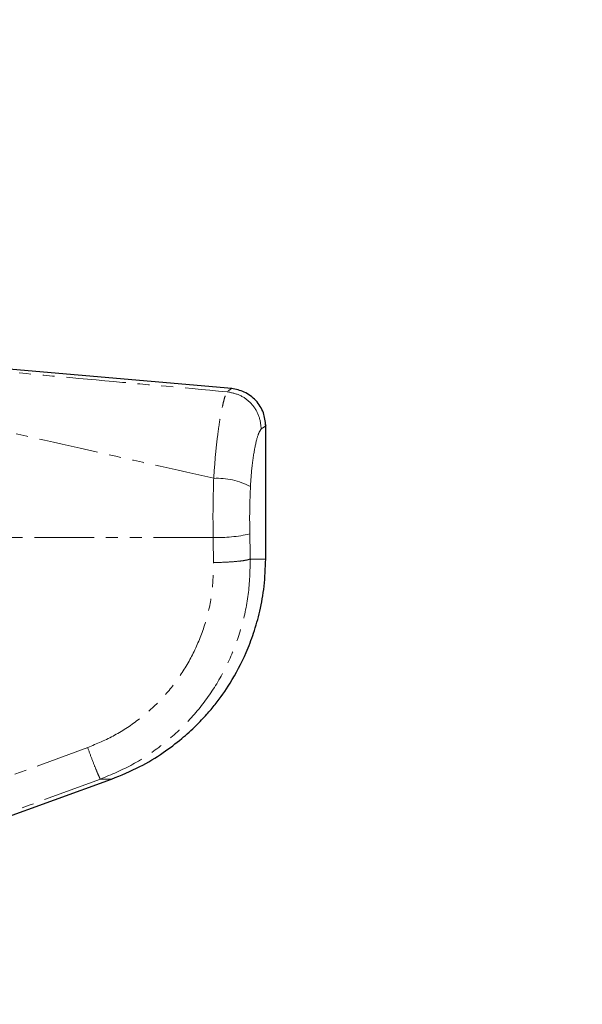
# Paper-space layout 'Surface plate' of a CAD drawing. Header units: millimetres. Extents: x 168 to 9474, y 459 to 8086.
# Tile 7 of 47: x 678 to 738, y 2421 to 2527. Entities that reach past the tile are written whole.
import ezdxf

# ---------------------------------------------------------------- set-up
doc = ezdxf.new("R2010")
doc.units = ezdxf.units.MM
doc.linetypes.add('PHANTOM', pattern=[12.7, 6.35, -1.27, 1.27, -1.27, 1.27, -1.27])
doc.layers.add('COMPONENT_GEOMETRY', color=7, linetype='Continuous')
doc.styles.add('SLDTEXTSTYLE0', font='TXT', dxfattribs={"width": 0.75})
doc.dimstyles.new('SLDDIMSTYLE0', dxfattribs={"dimtxt": 50, "dimasz": 3.302, "dimexe": 0, "dimexo": 0.0625, "dimgap": 12.5, "dimtad": 0, "dimtih": 1, "dimtoh": 1, "dimdec": 0, "dimrnd": 1e-09, "dimzin": 12, "dimdsep": 46, "dimtxsty": 'SLDTEXTSTYLE0', "dimsah": 1, "dimcen": 0.09, "dimadec": 0, "dimazin": 3, "dimtfac": 1, "dimtdec": 0, "dimtofl": 0, "dimtmove": 0, "dimatfit": 3, "dimfxl": 1, "dimfrac": 2, "dimtolj": 1, "dimtzin": 12, "dimarcsym": 0})

# ---------------------------------------------------------------- blocks, each defined once
blk = doc.blocks.new('_D_10')
at = {"layer": 'COMPONENT_GEOMETRY', "color": 7}
for p, q in [((4495.58, 2781.99), (4597.28, 2781.99)), ((4594.11, 2781.99), (4594.11, 1730.59)), ((4594.11, 599.82), (4594.11, 1651.22)), ((703.45, 599.82), (4597.28, 599.82))]:
    blk.add_line(p, q, dxfattribs=at)
for points in [[(4594.11, 2781.99), (4593.6, 2778.68), (4594.61, 2778.68)], [(4594.11, 599.82), (4594.61, 603.12), (4593.6, 603.12)]]:
    blk.add_solid(points, dxfattribs=at)
at = {"layer": 'COMPONENT_GEOMETRY', "color": 7, "insert": (4520.22, 1715.67), "char_height": 50, "attachment_point": 1, "style": 'SLDTEXTSTYLE0'}
blk.add_mtext('2182', dxfattribs=at)
blk = doc.blocks.new('_D_11')
at = {"layer": 'COMPONENT_GEOMETRY', "color": 7}
for p, q in [((4494.62, 2781.5), (4494.62, 937.89)), ((703.68, 611.59), (703.68, 944.24)), ((703.68, 941.07), (2525.26, 941.07)), ((4494.62, 941.07), (2673.04, 941.07))]:
    blk.add_line(p, q, dxfattribs=at)
for points in [[(703.68, 941.07), (706.98, 940.56), (706.98, 941.58)], [(4494.62, 941.07), (4491.32, 941.58), (4491.32, 940.56)]]:
    blk.add_solid(points, dxfattribs=at)
at = {"layer": 'COMPONENT_GEOMETRY', "color": 7, "insert": (2525.26, 965.83), "char_height": 50, "attachment_point": 1, "style": 'SLDTEXTSTYLE0'}
blk.add_mtext('3791', dxfattribs=at)

psp = doc.layouts.new('Surface plate')

# ---------------------------------------------------------------- linework, layer by layer
at = {"color": 7, "linetype": 'Continuous', "lineweight": 25}
for p, q in [((700.45, 2487.21), (670.26, 2489.85)), ((704.08, 2469.02), (704.08, 2483.37)), ((643.77, 2429.57), (687.63, 2445.53))]:
    psp.add_line(p, q, dxfattribs=at)
at = {"color": 8, "linetype": 'PHANTOM', "lineweight": 18}
for p, q in [((698.47, 2471.31), (658.28, 2471.31)), ((702.44, 2469.02), (704.08, 2469.02)), ((667.79, 2442.56), (685.09, 2448.9)), ((686.45, 2445.53), (687.63, 2445.53))]:
    psp.add_line(p, q, dxfattribs=at)
at = {"color": 8, "linetype": 'PHANTOM', "lineweight": 18, "flags": 128}
psp.add_lwpolyline([(686.45, 2445.53), (678.94, 2442.78), (669.15, 2439.19)], dxfattribs=at)
at = {"color": 8, "linetype": 'PHANTOM', "lineweight": 18}
for centre, radius, start, end in [((698.91, 2470.14), 7.5, 61.8211, 92.885), ((698.88, 2487.25), 15.94, 268.5191, 282.7016)]:
    psp.add_arc(centre, radius, start, end, dxfattribs=at)
for centre, ratio in [((621.91, 2308.26), 0.101601), ((621.91, 2307.87), 0.096655)]:
    psp.add_ellipse(centre, major_axis=(0, 808.72), ratio=ratio, start_param=4.91251, end_param=4.915889, dxfattribs=at)
for points, knots in [([(670.18, 2489.58), (675.14, 2489.12), (685.06, 2488.21), (695, 2487.32), (699.98, 2486.87)], [0, 0, 0, 0, 0.499853, 1, 1, 1, 1]), ([(698.53, 2477.64), (698.6, 2478.59), (698.71, 2480.19), (698.94, 2482.17), (699.15, 2483.69), (699.38, 2484.95), (699.6, 2485.92), (699.8, 2486.61), (699.92, 2486.78), (699.98, 2486.87)], [0, 0, 0, 0, 0.196461, 0.330152, 0.463846, 0.597934, 0.732025, 0.866012, 1, 1, 1, 1]), ([(699.98, 2486.87), (700.28, 2487.1), (700.58, 2487.33), (700.43, 2487.21), (700.43, 2487.21)], [0, 0, 0, 0, 0.995359, 1, 1, 1, 1]), ([(698.53, 2477.64), (693.46, 2478.77), (683.3, 2481.05), (673.23, 2483.36), (668.18, 2484.52)], [0, 0, 0, 0, 0.499404, 1, 1, 1, 1]), ([(704.08, 2483.23), (704.08, 2483.23), (704.23, 2483.34), (703.92, 2483.12), (703.6, 2482.9)], [0, 0, 0, 0, 0.004603, 1, 1, 1, 1]), ([(703.6, 2482.9), (703.49, 2482.74), (703.27, 2482.43), (702.89, 2480.88), (702.59, 2478.9), (702.49, 2477.39), (702.45, 2476.76)], [0, 0, 0, 0, 0.273074, 0.54299, 0.807448, 1, 1, 1, 1]), ([(698.47, 2471.31), (698.46, 2472.36), (698.44, 2474.48), (698.5, 2476.58), (698.53, 2477.64)], [0, 0, 0, 0, 0.493479, 1, 1, 1, 1]), ([(702.45, 2476.76), (702.42, 2475.93), (702.35, 2474.26), (702.37, 2472.56), (702.38, 2471.7)], [0, 0, 0, 0, 0.492721, 1, 1, 1, 1]), ([(685.09, 2448.9), (686.06, 2449.31), (688.02, 2450.13), (690.67, 2451.92), (693.04, 2454.06), (695.03, 2456.54), (696.61, 2459.32), (697.74, 2462.31), (698.44, 2465.44), (698.49, 2467.57), (698.52, 2468.64)], [0, 0, 0, 0, 0.124405, 0.249474, 0.373855, 0.498989, 0.623387, 0.749223, 0.874701, 1, 1, 1, 1]), ([(702.44, 2469.02), (702.4, 2467.76), (702.33, 2465.23), (701.5, 2461.51), (700.17, 2457.97), (698.29, 2454.66), (695.91, 2451.69), (693.1, 2449.14), (689.95, 2447), (687.62, 2446.02), (686.45, 2445.53)], [0, 0, 0, 0, 0.125078, 0.249956, 0.375349, 0.500002, 0.625552, 0.749896, 0.87499, 1, 1, 1, 1]), ([(685.09, 2448.9), (685.24, 2448.47), (685.57, 2447.59), (686, 2446.49), (686.33, 2445.72), (686.41, 2445.59), (686.45, 2445.53)], [0, 0, 0, 0, 0.241934, 0.5, 0.758066, 1, 1, 1, 1])]:
    psp.add_open_spline(points, degree=3, knots=knots, dxfattribs=at)
for points in [[(703.6, 2482.9), (703.55, 2483.39), (703.43, 2484.37), (702.61, 2485.64), (701.42, 2486.57), (700.46, 2486.77), (699.98, 2486.87)], [(702.44, 2469.02), (702.3, 2468.98), (702.03, 2468.89), (701.1, 2468.77), (699.89, 2468.68), (698.98, 2468.65), (698.52, 2468.64)]]:
    psp.add_open_spline(points, degree=3, dxfattribs=at)
at = {"color": 7, "linetype": 'Continuous', "lineweight": 25}
for points, knots in [([(704.08, 2483.23), (704.03, 2483.71), (703.93, 2484.69), (703.09, 2485.99), (701.87, 2486.93), (700.9, 2487.12), (700.43, 2487.21)], [0, 0, 0, 0, 0.241202, 0.5, 0.758798, 1, 1, 1, 1]), ([(687.63, 2445.53), (688.65, 2445.95), (690.57, 2446.73), (693.06, 2448.25), (695.04, 2449.75), (696.58, 2451.14), (697.75, 2452.38), (698.99, 2453.85), (700.5, 2455.99), (701.84, 2458.56), (702.84, 2461.17), (703.5, 2463.53), (703.98, 2466.18), (704.04, 2468.05), (704.08, 2469.02)], [0, 0, 0, 0, 0.108651, 0.203682, 0.285091, 0.352854, 0.406967, 0.452198, 0.542478, 0.663818, 0.736206, 0.816373, 0.904302, 1, 1, 1, 1])]:
    psp.add_open_spline(points, degree=3, knots=knots, dxfattribs=at)

# ---------------------------------------------------------------- dimensions: what is measured, and where the dimension line sits
at = {"layer": 'COMPONENT_GEOMETRY', "color": 7}
dim = psp.add_linear_dim(base=(4494.62, 941.07), p1=(703.68, 610.32), p2=(4494.62, 2782.77), dimstyle='SLDDIMSTYLE0', dxfattribs=at)
dim.commit()
dim.dimension.update_dxf_attribs({"geometry": '_D_11', "text_midpoint": (2599.15, 941.07), "dimtype": 160})
dim = psp.add_linear_dim(base=(4594.11, 599.82), p1=(4494.31, 2781.99), p2=(702.18, 599.82), angle=90, dimstyle='SLDDIMSTYLE0', dxfattribs=at)
dim.commit()
dim.dimension.update_dxf_attribs({"geometry": '_D_10', "text_midpoint": (4594.11, 1690.9), "dimtype": 160})

doc.saveas('drawing.dxf')
